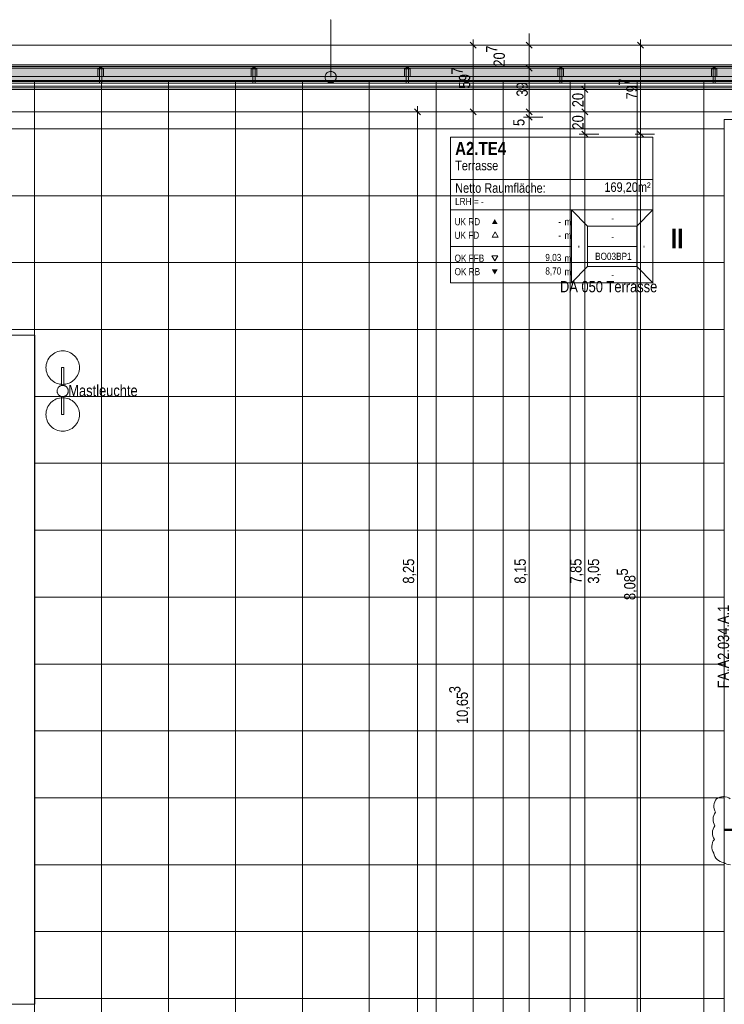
# Model space of a CAD drawing. Extents: x -620 to 300, y 62 to 1112.
# Tile 211 of 226: x -264 to -138, y 839 to 1016. Entities that reach past the tile are written whole.
import ezdxf
from ezdxf.lldxf.tags import DXFTag

# ---------------------------------------------------------------- set-up
doc = ezdxf.new("R2010")
doc.units = 0
doc.layers.get('0').update_dxf_attribs({"lineweight": 13})
for name, color, linetype, lineweight, true_color in [('30 -33 Aussenwände- 7 Fassade_ Elemente', 7, 'Continuous', 9, 0x00aacc), ('30 -34 Innenwände- 6 Elemente', 7, 'Continuous', 9, 0xff6633), ('30 -36 Dächer- 3 Dachbeläge', 7, 'Continuous', 15, 0x9999ff), ('30 -36 Dächer- 4 Dachbekleidungen', 7, 'Continuous', 9, 0xccccff), ('60- 61 allgemeine Ausstattung- 4 Terrassen', 9, 'Continuous', 9, 0x808080), ('70 -72 Beschriftung- 1 Beschriftung allgemein', 7, 'Continuous', 9, 0xff6633), ('70 -75 Raumstempel- 1 Raumstempel-A06CPVSBL0', 1, 'Continuous', 50, 0xff0000), ('70 -76 Bemaßung- 2 Allgemein', 9, 'Continuous', 5, 0x808080), ('70 -77 Revision- 2 Wolken', 7, 'Continuous', 18, 0x944cff)]:
    doc.layers.add(name, color=color, linetype=linetype, lineweight=lineweight, true_color=true_color)
for name, color, linetype, lineweight in [('40 -41 Abwasser_Wasser_Gas- 2 Wasser-1', 7, 'Continuous', 15), ('70 -71 Achsen- 1 Gebäudeachsen', 7, 'STRICHPUNKT2-A06CPVSFL0', 18), ('70 -72 Beschriftung- 5 Höhenkoten-A06CPVSCL0', 7, 'Continuous', 15), ('70 -75 Raumstempel- 3 Wandstempel', 7, 'Continuous', 50)]:
    doc.layers.add(name, color=color, linetype=linetype, lineweight=lineweight)
doc.styles.get("Standard").update_dxf_attribs({"font": 'ARIALN.TTF'})
tags = doc.linetypes.add('STRICHPUNKT2-A06CPVSFL0', pattern=[12.7, 6.35, -3.175, 0, -3.175]).pattern_tags.tags
tags[10:11] = [DXFTag(74, 4), DXFTag(75, 0), DXFTag(340, '0'), DXFTag(46, 0.0), DXFTag(50, 0.0), DXFTag(44, 0.0), DXFTag(45, 0.0)]
tags[8:9] = [DXFTag(74, 4), DXFTag(75, 0), DXFTag(340, '0'), DXFTag(46, 0.0), DXFTag(50, 0.0), DXFTag(44, 0.0), DXFTag(45, 0.0)]
tags[6:7] = [DXFTag(74, 4), DXFTag(75, 0), DXFTag(340, '0'), DXFTag(46, 0.0), DXFTag(50, 0.0), DXFTag(44, 0.0), DXFTag(45, 0.0)]
tags[4:5] = [DXFTag(74, 4), DXFTag(75, 0), DXFTag(340, '0'), DXFTag(46, 0.0), DXFTag(50, 0.0), DXFTag(44, 0.0), DXFTag(45, 0.0)]

# ---------------------------------------------------------------- blocks, each defined once
blk = doc.blocks.new('Referenz-A06CPVSGL0')
at = {"layer": '30 -33 Aussenwände- 7 Fassade_ Elemente', "color": 0, "linetype": 'Continuous', "ltscale": 0.13}
for p, q in [((-289.18, 1011.39), (-126.98, 1011.39)), ((-447.78, 1007.25), (-133.38, 1007.25)), ((-126.98, 1007.25), (-289.18, 1007.25)), ((-132.68, 998.05), (-137.52, 998.05)), ((-137.52, 998.05), (-137.52, 835.85))]:
    blk.add_line(p, q, dxfattribs=at)
at = {"layer": '30 -34 Innenwände- 6 Elemente', "color": 0, "linetype": 'Continuous', "ltscale": 0.13}
for p, q in [((-133.38, 1007.25), (-447.78, 1007.25)), ((-447.78, 1005.05), (-133.38, 1005.05)), ((-133.38, 1004.05), (-447.78, 1004.05)), ((-447.78, 1003.45), (-133.38, 1003.45))]:
    blk.add_line(p, q, dxfattribs=at)
at = {"layer": '30 -36 Dächer- 3 Dachbeläge', "color": 0, "linetype": 'Continuous', "ltscale": 0.15}
for p, q in [((-133.98, 1007.85), (-447.18, 1007.85)), ((-447.18, 1004.85), (-133.98, 1004.85))]:
    blk.add_line(p, q, dxfattribs=at)
at = {"layer": '30 -36 Dächer- 3 Dachbeläge', "color": 0, "lineweight": 9}
for p, q in [((-249.53, 1007.55), (-249.53, 1007.15)), ((-249.53, 1007.15), (-249.13, 1007.15)), ((-249.13, 1007.15), (-249.13, 1007.55)), ((-222.03, 1007.55), (-222.03, 1007.15)), ((-222.03, 1007.15), (-221.63, 1007.15)), ((-221.63, 1007.15), (-221.63, 1007.55)), ((-194.53, 1007.55), (-194.53, 1007.15)), ((-194.53, 1007.15), (-194.13, 1007.15)), ((-194.13, 1007.15), (-194.13, 1007.55)), ((-167.03, 1007.55), (-167.03, 1007.15)), ((-167.03, 1007.15), (-166.63, 1007.15)), ((-166.63, 1007.15), (-166.63, 1007.55)), ((-139.53, 1007.55), (-139.53, 1007.15)), ((-139.53, 1007.15), (-139.13, 1007.15)), ((-139.13, 1007.15), (-139.13, 1007.55))]:
    blk.add_line(p, q, dxfattribs=at)
at = {"layer": '30 -36 Dächer- 3 Dachbeläge', "color": 0, "lineweight": 0}
for points in [[(-447.18, 1004.85), (-447.18, 1007.85), (-133.98, 1004.85)], [(-133.98, 1004.85), (-447.18, 1007.85), (-133.98, 1007.85)], [(-249.13, 1007.15), (-249.53, 1007.15), (-249.13, 1007.55)], [(-249.13, 1007.55), (-249.53, 1007.15), (-249.53, 1007.55)], [(-221.63, 1007.15), (-222.03, 1007.15), (-221.63, 1007.55)], [(-221.63, 1007.55), (-222.03, 1007.15), (-222.03, 1007.55)], [(-194.13, 1007.15), (-194.53, 1007.15), (-194.13, 1007.55)], [(-194.13, 1007.55), (-194.53, 1007.15), (-194.53, 1007.55)], [(-166.63, 1007.15), (-167.03, 1007.15), (-166.63, 1007.55)], [(-166.63, 1007.55), (-167.03, 1007.15), (-167.03, 1007.55)], [(-139.13, 1007.15), (-139.53, 1007.15), (-139.13, 1007.55)], [(-139.13, 1007.55), (-139.53, 1007.15), (-139.53, 1007.55)]]:
    blk.add_solid(points, dxfattribs=at)
at = {"layer": '30 -36 Dächer- 4 Dachbekleidungen', "color": 0, "linetype": 'Continuous', "ltscale": 0.13}
for p, q in [((-133.98, 1007.55), (-447.18, 1007.55)), ((-249.83, 1005.75), (-249.83, 1007.15)), ((-249.83, 1007.15), (-249.53, 1007.15)), ((-249.53, 1005.75), (-249.53, 1007.15)), ((-249.53, 1007.15), (-249.13, 1007.15)), ((-249.13, 1007.15), (-249.13, 1005.75)), ((-248.83, 1007.15), (-249.13, 1007.15)), ((-248.83, 1005.75), (-248.83, 1007.15)), ((-222.33, 1005.75), (-222.33, 1007.15)), ((-222.33, 1007.15), (-222.03, 1007.15)), ((-222.03, 1005.75), (-222.03, 1007.15)), ((-222.03, 1007.15), (-221.63, 1007.15)), ((-221.63, 1007.15), (-221.63, 1005.75)), ((-221.33, 1007.15), (-221.63, 1007.15)), ((-221.33, 1005.75), (-221.33, 1007.15)), ((-194.83, 1005.75), (-194.83, 1007.15)), ((-194.83, 1007.15), (-194.53, 1007.15)), ((-194.53, 1005.75), (-194.53, 1007.15)), ((-194.53, 1007.15), (-194.13, 1007.15)), ((-194.13, 1007.15), (-194.13, 1005.75)), ((-193.83, 1007.15), (-194.13, 1007.15)), ((-193.83, 1005.75), (-193.83, 1007.15)), ((-167.33, 1005.75), (-167.33, 1007.15)), ((-167.33, 1007.15), (-167.03, 1007.15)), ((-167.03, 1005.75), (-167.03, 1007.15)), ((-167.03, 1007.15), (-166.63, 1007.15)), ((-166.63, 1007.15), (-166.63, 1005.75)), ((-166.33, 1007.15), (-166.63, 1007.15)), ((-166.33, 1005.75), (-166.33, 1007.15)), ((-139.83, 1005.75), (-139.83, 1007.15)), ((-139.83, 1007.15), (-139.53, 1007.15)), ((-139.53, 1005.75), (-139.53, 1007.15)), ((-139.53, 1007.15), (-139.13, 1007.15)), ((-139.13, 1007.15), (-139.13, 1005.75)), ((-138.83, 1007.15), (-139.13, 1007.15)), ((-138.83, 1005.75), (-138.83, 1007.15)), ((-447.18, 1005.75), (-133.98, 1005.75)), ((-249.53, 1005.75), (-249.53, 1004.55)), ((-249.13, 1004.55), (-249.13, 1005.75)), ((-222.03, 1005.75), (-222.03, 1004.55)), ((-221.63, 1004.55), (-221.63, 1005.75)), ((-194.53, 1005.75), (-194.53, 1004.55)), ((-194.13, 1004.55), (-194.13, 1005.75)), ((-167.03, 1005.75), (-167.03, 1004.55)), ((-166.63, 1004.55), (-166.63, 1005.75)), ((-139.53, 1005.75), (-139.53, 1004.55)), ((-139.13, 1004.55), (-139.13, 1005.75)), ((-133.98, 1004.55), (-447.18, 1004.55)), ((-447.18, 1003.75), (-133.98, 1003.75)), ((-249.53, 1004.55), (-249.13, 1004.55)), ((-222.03, 1004.55), (-221.63, 1004.55)), ((-194.53, 1004.55), (-194.13, 1004.55)), ((-167.03, 1004.55), (-166.63, 1004.55)), ((-139.53, 1004.55), (-139.13, 1004.55))]:
    blk.add_line(p, q, dxfattribs=at)
at = {"layer": '40 -41 Abwasser_Wasser_Gas- 2 Wasser-1', "color": 0, "linetype": 'Continuous', "ltscale": 0.15}
for p, q in [((-208.24, 1006.66), (-208.14, 1006.67)), ((-208.14, 1006.67), (-208.05, 1006.67)), ((-208.05, 1006.67), (-207.95, 1006.66)), ((-209.08, 1005.7), (-209.07, 1005.8)), ((-209.08, 1005.6), (-209.08, 1005.7)), ((-209.07, 1005.51), (-209.08, 1005.6)), ((-209.07, 1005.8), (-209.05, 1005.9)), ((-209.04, 1005.41), (-209.07, 1005.51)), ((-209.05, 1005.9), (-209.03, 1005.99)), ((-209.01, 1005.32), (-209.04, 1005.41)), ((-209.03, 1005.99), (-208.99, 1006.08)), ((-208.98, 1005.23), (-209.01, 1005.32)), ((-208.99, 1006.08), (-208.94, 1006.17)), ((-208.93, 1005.14), (-208.98, 1005.23)), ((-208.94, 1006.17), (-208.89, 1006.25)), ((-208.87, 1005.06), (-208.93, 1005.14)), ((-208.89, 1006.25), (-208.83, 1006.33)), ((-208.81, 1004.99), (-208.87, 1005.06)), ((-208.83, 1006.33), (-208.76, 1006.4)), ((-208.74, 1004.92), (-208.81, 1004.99)), ((-208.76, 1006.4), (-208.69, 1006.46)), ((-208.66, 1004.86), (-208.74, 1004.92)), ((-208.69, 1006.46), (-208.61, 1006.52)), ((-208.61, 1006.52), (-208.52, 1006.57)), ((-208.52, 1006.57), (-208.43, 1006.6)), ((-208.43, 1006.6), (-208.34, 1006.63)), ((-208.34, 1006.63), (-208.24, 1006.66)), ((-207.95, 1006.66), (-207.85, 1006.64)), ((-207.85, 1006.64), (-207.76, 1006.62)), ((-207.76, 1006.62), (-207.67, 1006.58)), ((-207.67, 1006.58), (-207.58, 1006.54)), ((-207.58, 1006.54), (-207.5, 1006.48)), ((-207.5, 1006.48), (-207.42, 1006.42)), ((-207.39, 1004.94), (-207.47, 1004.88)), ((-207.42, 1006.42), (-207.35, 1006.35)), ((-207.33, 1005.01), (-207.39, 1004.94)), ((-207.35, 1006.35), (-207.29, 1006.28)), ((-207.27, 1005.09), (-207.33, 1005.01)), ((-207.29, 1006.28), (-207.23, 1006.2)), ((-207.21, 1005.17), (-207.27, 1005.09)), ((-207.23, 1006.2), (-207.18, 1006.11)), ((-207.17, 1005.26), (-207.21, 1005.17)), ((-207.18, 1006.11), (-207.14, 1006.02)), ((-207.13, 1005.35), (-207.17, 1005.26)), ((-207.14, 1006.02), (-207.11, 1005.93)), ((-207.1, 1005.44), (-207.13, 1005.35)), ((-207.11, 1005.93), (-207.09, 1005.83)), ((-207.09, 1005.54), (-207.1, 1005.44)), ((-207.09, 1005.83), (-207.08, 1005.73)), ((-207.08, 1005.64), (-207.09, 1005.54)), ((-207.08, 1005.73), (-207.08, 1005.64)), ((-208.58, 1004.8), (-208.66, 1004.86)), ((-208.49, 1004.76), (-208.58, 1004.8)), ((-208.4, 1004.72), (-208.49, 1004.76)), ((-208.31, 1004.7), (-208.4, 1004.72)), ((-208.21, 1004.68), (-208.31, 1004.7)), ((-208.11, 1004.67), (-208.21, 1004.68)), ((-208.01, 1004.67), (-208.11, 1004.67)), ((-207.92, 1004.68), (-208.01, 1004.67)), ((-207.82, 1004.7), (-207.92, 1004.68)), ((-207.73, 1004.73), (-207.82, 1004.7)), ((-207.64, 1004.77), (-207.73, 1004.73)), ((-207.55, 1004.82), (-207.64, 1004.77)), ((-207.47, 1004.88), (-207.55, 1004.82))]:
    blk.add_line(p, q, dxfattribs=at)
at = {"layer": '60- 61 allgemeine Ausstattung- 4 Terrassen', "color": 0}
for p, q in [((-133.98, 1004.85), (-447.18, 1004.85)), ((-261.16, 959.35), (-261.16, 1004.85)), ((-249.16, 786.39), (-249.16, 1004.85)), ((-237.16, 786.39), (-237.16, 1004.85)), ((-225.16, 786.39), (-225.16, 1004.85)), ((-213.16, 786.39), (-213.16, 1004.85)), ((-201.16, 786.39), (-201.16, 1004.85)), ((-189.16, 786.39), (-189.16, 1004.85)), ((-177.16, 786.39), (-177.16, 1004.85)), ((-165.16, 786.39), (-165.16, 1004.85)), ((-153.16, 786.39), (-153.16, 1004.85)), ((-141.16, 786.39), (-141.16, 1004.85)), ((-443.64, 996.39), (-137.52, 996.39)), ((-443.64, 984.39), (-137.52, 984.39)), ((-443.64, 972.39), (-137.52, 972.39)), ((-443.64, 960.39), (-137.52, 960.39)), ((-393.12, 959.35), (-261.12, 959.35)), ((-393.12, 959.35), (-261.12, 959.35)), ((-261.16, 839.35), (-261.16, 959.35)), ((-261.12, 959.35), (-261.12, 839.35)), ((-261.12, 959.35), (-261.12, 839.35)), ((-258.61, 955.22), (-258.44, 955.46)), ((-258.44, 955.46), (-258.24, 955.67)), ((-258.24, 955.67), (-258.02, 955.87)), ((-258.02, 955.87), (-257.79, 956.05)), ((-257.79, 956.05), (-257.53, 956.2)), ((-257.53, 956.2), (-257.27, 956.33)), ((-257.27, 956.33), (-256.99, 956.42)), ((-256.99, 956.42), (-256.7, 956.5)), ((-256.7, 956.5), (-256.41, 956.54)), ((-256.41, 956.54), (-256.12, 956.55)), ((-256.12, 956.55), (-255.82, 956.54)), ((-255.82, 956.54), (-255.53, 956.5)), ((-255.53, 956.5), (-255.25, 956.42)), ((-255.25, 956.42), (-254.97, 956.33)), ((-254.97, 956.33), (-254.7, 956.2)), ((-254.7, 956.2), (-254.45, 956.05)), ((-254.45, 956.05), (-254.22, 955.87)), ((-254.22, 955.87), (-254, 955.67)), ((-254, 955.67), (-253.8, 955.46)), ((-253.8, 955.46), (-253.62, 955.22)), ((-259.12, 953.55), (-259.1, 953.85)), ((-259.1, 953.85), (-259.06, 954.14)), ((-259.06, 954.14), (-258.99, 954.42)), ((-258.99, 954.42), (-258.89, 954.7)), ((-258.89, 954.7), (-258.76, 954.97)), ((-258.76, 954.97), (-258.61, 955.22)), ((-253.62, 955.22), (-253.47, 954.97)), ((-253.47, 954.97), (-253.35, 954.7)), ((-253.35, 954.7), (-253.25, 954.42)), ((-253.25, 954.42), (-253.18, 954.14)), ((-253.18, 954.14), (-253.13, 953.85)), ((-253.13, 953.85), (-253.12, 953.55)), ((-259.1, 953.26), (-259.12, 953.55)), ((-259.06, 952.97), (-259.1, 953.26)), ((-258.99, 952.68), (-259.06, 952.97)), ((-258.89, 952.41), (-258.99, 952.68)), ((-258.76, 952.14), (-258.89, 952.41)), ((-258.61, 951.89), (-258.76, 952.14)), ((-256.32, 953.55), (-255.92, 953.55)), ((-256.32, 950.33), (-256.32, 953.55)), ((-255.92, 953.55), (-255.92, 950.33)), ((-253.47, 952.14), (-253.62, 951.89)), ((-253.35, 952.41), (-253.47, 952.14)), ((-253.25, 952.68), (-253.35, 952.41)), ((-253.18, 952.97), (-253.25, 952.68)), ((-253.13, 953.26), (-253.18, 952.97)), ((-253.12, 953.55), (-253.13, 953.26)), ((-258.44, 951.65), (-258.61, 951.89)), ((-258.24, 951.43), (-258.44, 951.65)), ((-258.02, 951.23), (-258.24, 951.43)), ((-257.79, 951.06), (-258.02, 951.23)), ((-257.53, 950.91), (-257.79, 951.06)), ((-257.27, 950.78), (-257.53, 950.91)), ((-256.99, 950.68), (-257.27, 950.78)), ((-256.7, 950.61), (-256.99, 950.68)), ((-256.79, 950.09), (-256.72, 950.16)), ((-256.72, 950.16), (-256.63, 950.21)), ((-256.41, 950.57), (-256.7, 950.61)), ((-256.63, 950.21), (-256.55, 950.26)), ((-256.55, 950.26), (-256.46, 950.29)), ((-256.46, 950.29), (-256.36, 950.32)), ((-256.12, 950.55), (-256.41, 950.57)), ((-256.36, 950.32), (-256.27, 950.34)), ((-255.92, 950.33), (-256.32, 950.33)), ((-256.27, 950.34), (-256.17, 950.35)), ((-256.17, 950.35), (-256.07, 950.35)), ((-255.82, 950.57), (-256.12, 950.55)), ((-256.07, 950.35), (-255.97, 950.34)), ((-255.97, 950.34), (-255.88, 950.32)), ((-255.88, 950.32), (-255.78, 950.3)), ((-255.53, 950.61), (-255.82, 950.57)), ((-255.78, 950.3), (-255.69, 950.26)), ((-255.69, 950.26), (-255.61, 950.21)), ((-255.61, 950.21), (-255.52, 950.16)), ((-255.25, 950.68), (-255.53, 950.61)), ((-255.52, 950.16), (-255.45, 950.1)), ((-254.97, 950.78), (-255.25, 950.68)), ((-254.7, 950.91), (-254.97, 950.78)), ((-254.45, 951.06), (-254.7, 950.91)), ((-254.22, 951.23), (-254.45, 951.06)), ((-254, 951.43), (-254.22, 951.23)), ((-253.8, 951.65), (-254, 951.43)), ((-253.62, 951.89), (-253.8, 951.65)), ((-261.12, 948.39), (-137.52, 948.39)), ((-257.12, 949.4), (-257.11, 949.5)), ((-257.12, 949.3), (-257.12, 949.4)), ((-257.11, 949.2), (-257.12, 949.3)), ((-257.11, 949.5), (-257.09, 949.59)), ((-257.09, 949.11), (-257.11, 949.2)), ((-257.09, 949.59), (-257.06, 949.69)), ((-257.06, 949.01), (-257.09, 949.11)), ((-257.06, 949.69), (-257.02, 949.78)), ((-257.02, 948.92), (-257.06, 949.01)), ((-257.02, 949.78), (-256.98, 949.87)), ((-256.97, 948.84), (-257.02, 948.92)), ((-256.98, 949.87), (-256.92, 949.95)), ((-256.92, 948.76), (-256.97, 948.84)), ((-256.92, 949.95), (-256.86, 950.02)), ((-256.86, 948.68), (-256.92, 948.76)), ((-256.86, 950.02), (-256.79, 950.09)), ((-256.79, 948.61), (-256.86, 948.68)), ((-256.71, 948.55), (-256.79, 948.61)), ((-256.63, 948.49), (-256.71, 948.55)), ((-256.54, 948.45), (-256.63, 948.49)), ((-256.45, 948.41), (-256.54, 948.45)), ((-256.36, 948.38), (-256.45, 948.41)), ((-256.26, 948.36), (-256.36, 948.38)), ((-255.87, 948.38), (-255.97, 948.36)), ((-255.78, 948.41), (-255.87, 948.38)), ((-255.69, 948.45), (-255.78, 948.41)), ((-255.6, 948.5), (-255.69, 948.45)), ((-255.52, 948.55), (-255.6, 948.5)), ((-255.45, 948.61), (-255.52, 948.55)), ((-255.45, 950.1), (-255.38, 950.03)), ((-255.38, 948.68), (-255.45, 948.61)), ((-255.38, 950.03), (-255.32, 949.95)), ((-255.31, 948.76), (-255.38, 948.68)), ((-255.32, 949.95), (-255.26, 949.87)), ((-255.26, 948.84), (-255.31, 948.76)), ((-255.26, 949.87), (-255.22, 949.78)), ((-255.21, 948.93), (-255.26, 948.84)), ((-255.22, 949.78), (-255.18, 949.69)), ((-255.18, 949.02), (-255.21, 948.93)), ((-255.18, 949.69), (-255.15, 949.6)), ((-255.15, 949.11), (-255.18, 949.02)), ((-255.15, 949.6), (-255.13, 949.5)), ((-255.13, 949.21), (-255.15, 949.11)), ((-255.13, 949.5), (-255.12, 949.41)), ((-255.12, 949.31), (-255.13, 949.21)), ((-255.12, 949.41), (-255.12, 949.31)), ((-258.76, 946.57), (-258.61, 946.82)), ((-258.61, 946.82), (-258.44, 947.06)), ((-258.44, 947.06), (-258.24, 947.27)), ((-258.24, 947.27), (-258.02, 947.47)), ((-258.02, 947.47), (-257.79, 947.65)), ((-257.79, 947.65), (-257.53, 947.8)), ((-257.53, 947.8), (-257.27, 947.93)), ((-257.27, 947.93), (-256.99, 948.02)), ((-256.99, 948.02), (-256.7, 948.1)), ((-256.7, 948.1), (-256.41, 948.14)), ((-256.41, 948.14), (-256.12, 948.15)), ((-256.32, 948.37), (-255.92, 948.37)), ((-256.32, 945.15), (-256.32, 948.37)), ((-256.17, 948.35), (-256.26, 948.36)), ((-256.07, 948.35), (-256.17, 948.35)), ((-256.12, 948.15), (-255.82, 948.14)), ((-255.97, 948.36), (-256.07, 948.35)), ((-255.92, 948.37), (-255.92, 945.15)), ((-255.82, 948.14), (-255.53, 948.1)), ((-255.53, 948.1), (-255.25, 948.02)), ((-255.25, 948.02), (-254.97, 947.93)), ((-254.97, 947.93), (-254.7, 947.8)), ((-254.7, 947.8), (-254.45, 947.65)), ((-254.45, 947.65), (-254.22, 947.47)), ((-254.22, 947.47), (-254, 947.27)), ((-254, 947.27), (-253.8, 947.06)), ((-253.8, 947.06), (-253.62, 946.82)), ((-253.62, 946.82), (-253.47, 946.57)), ((-259.12, 945.15), (-259.1, 945.45)), ((-259.1, 944.86), (-259.12, 945.15)), ((-259.1, 945.45), (-259.06, 945.74)), ((-259.06, 944.57), (-259.1, 944.86)), ((-259.06, 945.74), (-258.99, 946.02)), ((-258.99, 946.02), (-258.89, 946.3)), ((-258.89, 946.3), (-258.76, 946.57)), ((-255.92, 945.15), (-256.32, 945.15)), ((-253.47, 946.57), (-253.35, 946.3)), ((-253.35, 946.3), (-253.25, 946.02)), ((-253.25, 946.02), (-253.18, 945.74)), ((-253.18, 945.74), (-253.13, 945.45)), ((-253.13, 944.86), (-253.18, 944.57)), ((-253.13, 945.45), (-253.12, 945.15)), ((-253.12, 945.15), (-253.13, 944.86)), ((-258.99, 944.28), (-259.06, 944.57)), ((-258.89, 944.01), (-258.99, 944.28)), ((-258.76, 943.74), (-258.89, 944.01)), ((-258.61, 943.49), (-258.76, 943.74)), ((-258.44, 943.25), (-258.61, 943.49)), ((-258.24, 943.03), (-258.44, 943.25)), ((-253.8, 943.25), (-254, 943.03)), ((-253.62, 943.49), (-253.8, 943.25)), ((-253.47, 943.74), (-253.62, 943.49)), ((-253.35, 944.01), (-253.47, 943.74)), ((-253.25, 944.28), (-253.35, 944.01)), ((-253.18, 944.57), (-253.25, 944.28)), ((-258.02, 942.83), (-258.24, 943.03)), ((-257.79, 942.66), (-258.02, 942.83)), ((-257.53, 942.51), (-257.79, 942.66)), ((-257.27, 942.38), (-257.53, 942.51)), ((-256.99, 942.28), (-257.27, 942.38)), ((-256.7, 942.21), (-256.99, 942.28)), ((-256.41, 942.17), (-256.7, 942.21)), ((-256.12, 942.15), (-256.41, 942.17)), ((-255.82, 942.17), (-256.12, 942.15)), ((-255.53, 942.21), (-255.82, 942.17)), ((-255.25, 942.28), (-255.53, 942.21)), ((-254.97, 942.38), (-255.25, 942.28)), ((-254.7, 942.51), (-254.97, 942.38)), ((-254.45, 942.66), (-254.7, 942.51)), ((-254.22, 942.83), (-254.45, 942.66)), ((-254, 943.03), (-254.22, 942.83)), ((-261.12, 936.39), (-137.52, 936.39)), ((-261.12, 924.39), (-137.52, 924.39)), ((-261.12, 912.39), (-137.52, 912.39)), ((-261.12, 900.39), (-137.52, 900.39)), ((-261.12, 888.39), (-137.52, 888.39)), ((-261.12, 876.39), (-137.52, 876.39)), ((-261.12, 864.39), (-137.52, 864.39)), ((-261.12, 852.39), (-137.52, 852.39)), ((-261.12, 839.35), (-393.12, 839.35)), ((-261.12, 839.35), (-393.12, 839.35)), ((-261.16, 786.39), (-261.16, 839.35)), ((-261.12, 840.39), (-137.52, 840.39))]:
    blk.add_line(p, q, dxfattribs=at)
at = {"layer": '70 -71 Achsen- 1 Gebäudeachsen', "color": 0, "linetype": 'STRICHPUNKT2-A06CPVSFL0', "ltscale": 0.18}
blk.add_line((-538.63, 999.45), (76.53, 999.45), dxfattribs=at)
at = {"layer": '70 -72 Beschriftung- 1 Beschriftung allgemein', "color": 0, "linetype": 'Continuous', "lineweight": 5, "ltscale": 0.13}
for p, q in [((-208.09, 1015.9), (-208.08, 1015.96)), ((-208.06, 1015.9), (-208.09, 1015.9)), ((-208.08, 1015.96), (-208.06, 1015.9))]:
    blk.add_line(p, q, dxfattribs=at)
at = {"layer": '70 -72 Beschriftung- 1 Beschriftung allgemein', "color": 0, "linetype": 'Continuous', "ltscale": 0.13}
blk.add_line((-208.08, 1005.67), (-208.08, 1015.96), dxfattribs=at)
at = {"layer": '70 -72 Beschriftung- 1 Beschriftung allgemein', "color": 0, "lineweight": 0}
for points in [[(-208.08, 1015.9), (-208.09, 1015.9), (-208.08, 1015.96)], [(-208.08, 1015.9), (-208.08, 1015.96), (-208.06, 1015.9)]]:
    blk.add_solid(points, dxfattribs=at)
at = {"layer": '70 -75 Raumstempel- 1 Raumstempel-A06CPVSBL0', "color": 0, "lineweight": 9}
for p, q in [((-186.63, 994.91), (-186.63, 968.77)), ((-150.31, 994.91), (-186.63, 994.91)), ((-150.31, 968.77), (-150.31, 994.91)), ((-150.31, 987.31), (-186.63, 987.31)), ((-186.63, 981.84), (-164.9, 981.84)), ((-162.02, 978.94), (-164.9, 981.84)), ((-150.31, 981.84), (-164.9, 981.84)), ((-164.9, 981.84), (-164.9, 968.77)), ((-153.19, 978.94), (-150.31, 981.84)), ((-162.02, 971.67), (-162.02, 978.94)), ((-162.02, 978.94), (-153.19, 978.94)), ((-153.19, 971.67), (-153.19, 978.94)), ((-178.59, 977.88), (-179.12, 976.97)), ((-179.12, 976.97), (-178.07, 976.97)), ((-178.07, 976.97), (-178.59, 977.88)), ((-186.63, 975.3), (-164.9, 975.3)), ((-153.19, 975.3), (-162.02, 975.3)), ((-178.67, 972.7), (-179.19, 973.61)), ((-179.19, 973.61), (-178.14, 973.61)), ((-178.14, 973.61), (-178.67, 972.7)), ((-162.02, 971.67), (-164.9, 968.77)), ((-162.02, 971.67), (-153.19, 971.67)), ((-153.19, 971.67), (-150.31, 968.77)), ((-150.31, 968.77), (-186.63, 968.77))]:
    blk.add_line(p, q, dxfattribs=at)
at = {"layer": '70 -75 Raumstempel- 1 Raumstempel-A06CPVSBL0', "color": 0, "lineweight": 0}
for points in [[(-178.14, 979.29), (-178.67, 980.2), (-179.19, 979.29)], [(-178.14, 971.16), (-178.67, 970.26), (-179.19, 971.16)]]:
    blk.add_solid(points, dxfattribs=at)
at = {"layer": '70 -75 Raumstempel- 3 Wandstempel', "color": 0, "linetype": 'Continuous', "ltscale": 0.5}
blk.add_line((-125.72, 870.66), (-137.52, 870.66), dxfattribs=at)
at = {"layer": '70 -76 Bemaßung- 2 Allgemein', "color": 0, "linetype": 'Continuous', "ltscale": 0.13}
for p, q in [((-182.52, 1012.39), (-182.52, 1010.33)), ((-172.52, 1012.45), (-172.52, 1013.51)), ((-172.52, 1010.39), (-172.52, 1012.45)), ((-152.52, 1012.39), (-152.52, 1010.33)), ((-180.02, 1011.39), (-183.52, 1011.39)), ((-182.52, 1000.51), (-182.52, 1010.33)), ((-170.02, 1011.39), (-173.52, 1011.39)), ((-172.52, 1007.25), (-172.52, 1011.39)), ((-150.02, 1011.39), (-153.52, 1011.39)), ((-152.52, 996.51), (-152.52, 1010.33)), ((-170.02, 1007.25), (-173.52, 1007.25)), ((-170.02, 1007.25), (-173.52, 1007.25)), ((-172.52, 1008.25), (-172.52, 1006.19)), ((-172.52, 1008.25), (-172.52, 1006.19)), ((-172.52, 1006.19), (-172.52, 1005.13)), ((-172.52, 1000.51), (-172.52, 1006.19)), ((-160.02, 1003.45), (-163.52, 1003.45)), ((-162.52, 1004.45), (-162.52, 1002.39)), ((-172.52, 1000.51), (-172.52, 1001.57)), ((-162.52, 1000.51), (-162.52, 1002.39)), ((-192.52, 1000.45), (-192.52, 998.39)), ((-182.52, 998.45), (-182.52, 1000.51)), ((-182.52, 1000.45), (-182.52, 998.39)), ((-172.52, 998.45), (-172.52, 1000.51)), ((-172.52, 998.45), (-172.52, 1000.51)), ((-162.52, 998.45), (-162.52, 1000.51)), ((-162.52, 1000.45), (-162.52, 998.39)), ((-190.02, 999.45), (-193.52, 999.45)), ((-192.52, 835.51), (-192.52, 998.39)), ((-180.02, 999.45), (-183.52, 999.45)), ((-180.02, 999.45), (-183.52, 999.45)), ((-182.52, 787.45), (-182.52, 998.39)), ((-170.02, 999.45), (-173.52, 999.45)), ((-170.02, 999.45), (-173.52, 999.45)), ((-170.02, 998.45), (-173.52, 998.45)), ((-170.02, 998.45), (-173.52, 998.45)), ((-172.52, 998.45), (-172.52, 999.45)), ((-172.52, 999.45), (-172.52, 997.39)), ((-172.52, 999.45), (-172.52, 997.39)), ((-160.02, 999.45), (-163.52, 999.45)), ((-160.02, 999.45), (-163.52, 999.45)), ((-162.52, 996.51), (-162.52, 998.39)), ((-172.52, 997.39), (-172.52, 996.33)), ((-172.52, 836.51), (-172.52, 997.39)), ((-162.52, 994.45), (-162.52, 996.51)), ((-162.52, 996.45), (-162.52, 994.39)), ((-152.52, 994.45), (-152.52, 996.51)), ((-152.52, 996.45), (-152.52, 994.39)), ((-160.02, 995.45), (-163.52, 995.45)), ((-160.02, 995.45), (-163.52, 995.45)), ((-162.52, 839.51), (-162.52, 994.39)), ((-150.02, 995.45), (-153.52, 995.45)), ((-150.02, 995.45), (-153.52, 995.45)), ((-152.52, 834.81), (-152.52, 994.39)), ((-162.52, 837.45), (-162.52, 839.51)), ((-162.52, 839.45), (-162.52, 837.39))]:
    blk.add_line(p, q, dxfattribs=at)
at = {"layer": '70 -76 Bemaßung- 2 Allgemein', "color": 0, "linetype": 'Continuous', "lineweight": 20, "ltscale": 0.2}
for p, q in [((-183.05, 1011.92), (-181.99, 1010.86)), ((-171.99, 1010.86), (-173.05, 1011.92)), ((-153.05, 1011.92), (-151.99, 1010.86)), ((-173.05, 1007.78), (-171.99, 1006.72)), ((-173.05, 1007.78), (-171.99, 1006.72)), ((-163.05, 1003.98), (-161.99, 1002.92)), ((-193.05, 999.98), (-191.99, 998.92)), ((-181.99, 998.92), (-183.05, 999.98)), ((-183.05, 999.98), (-181.99, 998.92)), ((-171.99, 998.92), (-173.05, 999.98)), ((-171.99, 998.92), (-173.05, 999.98)), ((-161.99, 998.92), (-163.05, 999.98)), ((-163.05, 999.98), (-161.99, 998.92)), ((-173.05, 998.98), (-171.99, 997.92)), ((-173.05, 998.98), (-171.99, 997.92)), ((-161.99, 994.92), (-163.05, 995.98)), ((-163.05, 995.98), (-161.99, 994.92)), ((-151.99, 994.92), (-153.05, 995.98)), ((-153.05, 995.98), (-151.99, 994.92))]:
    blk.add_line(p, q, dxfattribs=at)
at = {"layer": '70 -77 Revision- 2 Wolken', "color": 0, "linetype": 'Continuous', "ltscale": 0.18}
for centre, major_axis in [((-137.37, 874.88), (-1.52, 1.34)), ((-137.68, 874.59), (0.01, 2.03)), ((-137.68, 874.59), (1.23, 1.62)), ((-137.37, 874.88), (-2.03, 0.16)), ((-137.51, 872.5), (-2.03, 0.09)), ((-137.51, 872.5), (-1.57, 1.29)), ((-137.62, 870.07), (-1.57, 1.29)), ((-137.73, 867.63), (-1.57, 1.29)), ((-137.62, 870.07), (-2.03, 0.09)), ((-137.73, 867.63), (-2.03, 0.09)), ((-137.41, 866.83), (-2, -0.35)), ((-137.41, 866.83), (-1.39, -1.48)), ((-136.36, 866.4), (-1.27, -1.59))]:
    blk.add_ellipse(centre, major_axis=major_axis, ratio=1, start_param=0, end_param=0.643501, dxfattribs=at)
at = {"layer": '60- 61 allgemeine Ausstattung- 4 Terrassen', "color": 0, "linetype": 'Continuous', "ltscale": 0.13, "insert": (-255.12, 950.44), "char_height": 2.0138, "attachment_point": 1}
blk.add_mtext('{\\fArial Narrow;Mastleuchte}', dxfattribs=at)
at = {"layer": '70 -72 Beschriftung- 1 Beschriftung allgemein', "color": 0, "linetype": 'Continuous', "ltscale": 0.13, "attachment_point": 1}
for s, insert, char_height, rotation in [('{\\fArial Narrow|b1|i0;II}', (-147.08, 978.47), 3.5241, 360), ('{\\fArial Narrow;FA.A2.034.A.1}', (-138.68, 896.02), 2.0138, 90)]:
    blk.add_mtext(s, dxfattribs=dict(at, insert=insert, char_height=char_height, rotation=rotation))
at = {"layer": '70 -72 Beschriftung- 5 Höhenkoten-A06CPVSCL0', "color": 0, "linetype": 'Continuous', "ltscale": 0.15, "insert": (-166.97, 969.09), "char_height": 2.0138, "attachment_point": 1}
blk.add_mtext('{\\fArial Narrow;DA 050 Terrasse}', dxfattribs=at)
at = {"layer": '70 -75 Raumstempel- 1 Raumstempel-A06CPVSBL0', "color": 0, "linetype": 'Continuous', "ltscale": 0.5, "attachment_point": 1}
for s, insert, char_height, rotation in [('{\\fArial Narrow|b1|i0;A2.TE4}', (-185.77, 994.04), 2.3536, 0), ('{\\fArial Narrow;Terrasse}', (-185.77, 990.66), 1.7117, 0), ('{\\fArial Narrow;Netto Raumfläche:}', (-185.77, 986.63), 1.7117, 0), ('{\\fArial Narrow;169,20m²}', (-159.01, 986.79), 1.7117, 0), ('{\\fArial Narrow;LRH = -}', (-185.77, 983.99), 1.2838, 0), ('{\\fArial Narrow;UK RD}', (-185.87, 980.37), 1.2838, 0), ('{\\fArial Narrow;-}', (-157.8, 981.01), 1.2838, 0), ('{\\fArial Narrow;-}', (-167.27, 980.36), 1.2838, 0), ('{\\fArial Narrow;m}', (-166.15, 980.36), 1.2838, 0), ('{\\fArial Narrow;UK FD}', (-185.87, 977.94), 1.2838, 0), ('{\\fArial Narrow;-}', (-167.27, 977.93), 1.2838, 0), ('{\\fArial Narrow;m}', (-166.15, 977.93), 1.2838, 0), ('{\\fArial Narrow;-}', (-157.8, 977.7), 1.2838, 0), ('{\\fArial Narrow;-}', (-162.82, 975.5), 1.2838, 270), ('{\\fArial Narrow;-}', (-151.11, 975.5), 1.2838, 270), ('{\\fArial Narrow;OK FFB}', (-185.87, 973.82), 1.2838, 0), ('{\\fArial Narrow;9,03}', (-169.6, 973.95), 1.2838, 0), ('{\\fArial Narrow;m}', (-166.15, 973.82), 1.2838, 0), ('{\\fArial Narrow;BO03BP1}', (-160.68, 974.16), 1.2838, 0), ('{\\fArial Narrow;OK RB}', (-185.87, 971.41), 1.2838, 0), ('{\\fArial Narrow;8,70}', (-169.6, 971.53), 1.2838, 0), ('{\\fArial Narrow;m}', (-166.15, 971.41), 1.2838, 0), ('{\\fArial Narrow;-}', (-157.8, 970.84), 1.2838, 0)]:
    blk.add_mtext(s, dxfattribs=dict(at, insert=insert, char_height=char_height, rotation=rotation))
at = {"layer": '70 -76 Bemaßung- 2 Allgemein', "color": 0, "linetype": 'Continuous', "ltscale": 0.13, "char_height": 2.0138, "attachment_point": 1, "rotation": 90}
for s, insert in [('{\\fArial Narrow;7}', (-180.22, 1010.04)), ('{\\fArial Narrow;20}', (-178.88, 1007.54)), ('{\\fArial Narrow;7}', (-186.43, 1006.13)), ('{\\fArial Narrow;59}', (-185.09, 1003.65)), ('{\\fArial Narrow;39}', (-174.77, 1002.17)), ('{\\fArial Narrow;7}', (-156.43, 1004.12)), ('{\\fArial Narrow;20}', (-164.77, 1000.26)), ('{\\fArial Narrow;79}', (-155.09, 1001.66)), ('{\\fArial Narrow;5}', (-175.36, 996.89)), ('{\\fArial Narrow;20}', (-164.77, 996.26)), ('{\\fArial Narrow;8,25}', (-195.13, 914.8)), ('{\\fArial Narrow;8,15}', (-175.13, 914.8)), ('{\\fArial Narrow;7,85}', (-165.13, 914.81)), ('{\\fArial Narrow;3,05}', (-161.98, 914.8)), ('{\\fArial Narrow;5}', (-156.81, 916.26)), ('{\\fArial Narrow;8,08}', (-155.47, 911.86)), ('{\\fArial Narrow;3}', (-186.83, 895.15)), ('{\\fArial Narrow;10,65}', (-185.49, 889.62))]:
    blk.add_mtext(s, dxfattribs=dict(at, insert=insert))

msp = doc.modelspace()

# ---------------------------------------------------------------- block references
at = {"color": 8, "lineweight": 13, "ltscale": 0.13, "true_color": 0x808080}
msp.add_blockref('Referenz-A06CPVSGL0', (0, 0), dxfattribs=at)

doc.saveas('drawing.dxf')
